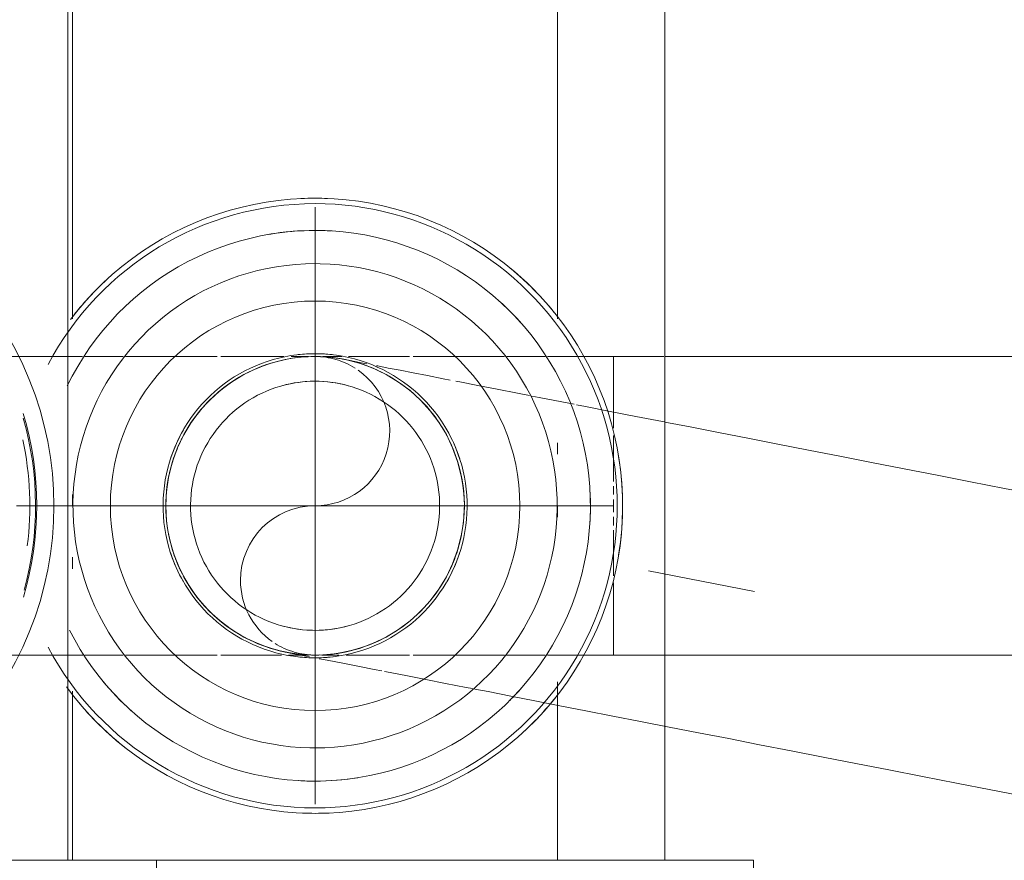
# Model space of a CAD drawing. Header units: millimetres. Extents: x -125 to 26481, y 4748 to 39818.
# Tile 71 of 104: x 18374 to 18426, y 36632 to 36677. Entities that reach past the tile are written whole.
import ezdxf

# ---------------------------------------------------------------- set-up
doc = ezdxf.new("R2010")
doc.units = ezdxf.units.MM
for name, pattern in [('ADSK_Осевая', [700, 500, -100, 0, -100]), ('ADSK_Скрыто', [300, 150, -150]), ('ADSK_Штриховая_ш3 п1_5', [225, 150, -75])]:
    doc.linetypes.add(name, pattern=pattern)
for name, color, linetype, lineweight in [('A-DETL-____-HDLN', 90, 'ADSK_Скрыто', 9), ('A-DETL-____-MBND', 5, 'ADSK_Штриховая_ш3 п1_5', 20), ('M-EQPM-____-OTLN', 50, 'Continuous', 20), ('P-PIPE-____-CNTR', 3, 'ADSK_Осевая', 20)]:
    doc.layers.add(name, color=color, linetype=linetype, lineweight=lineweight)

# ---------------------------------------------------------------- blocks, each defined once
blk = doc.blocks.new('ADSK_Коллектор с регулирующими клапанами и расходомерами - N4-1658406-В_Этаж 02_Отопление')
at = {"layer": 'M-EQPM-____-OTLN'}
for p, q in [((212, 91.5), (200, 91.5)), ((200, 91.5), (200, 85)), ((200, 86.75), (62, 86.75)), ((200, 59.5), (200, 85)), ((170.984, 81), (140.438, 81)), ((178.238, 81), (177.62, 81)), ((181.608, 81), (181, 81)), ((200, 81), (190.438, 81)), ((212, 59.5), (200, 59.5)), ((200, 59.5), (200, 53)), ((140.942, 55), (170.984, 55)), ((180.392, 55), (181, 55)), ((183.762, 55), (184.38, 55)), ((190.942, 55), (200, 55)), ((200, 54.75), (62, 54.75)), ((200, 18.5), (200, 53))]:
    blk.add_line(p, q, dxfattribs=at)
at = {"layer": 'M-EQPM-____-OTLN', "flags": 128}
for points in [[(197.483, 68), (197.47, 68.659), (197.43, 69.317), (197.364, 69.973), (197.272, 70.626), (197.154, 71.275), (197.011, 71.918), (196.841, 72.555), (196.646, 73.185), (196.426, 73.807), (196.182, 74.419), (195.913, 75.021), (195.62, 75.611), (195.304, 76.19), (194.965, 76.756), (194.604, 77.307), (194.221, 77.844), (193.817, 78.364), (193.392, 78.869), (192.947, 79.355), (192.484, 79.824), (192.002, 80.274), (191.502, 80.704), (190.986, 81.114), (190.453, 81.503), (189.906, 81.87), (189.344, 82.215), (188.769, 82.537), (188.181, 82.836), (187.582, 83.112), (186.973, 83.363), (186.354, 83.589), (185.726, 83.791), (185.091, 83.967), (184.449, 84.118), (183.802, 84.243), (183.15, 84.342), (182.495, 84.415), (181.837, 84.462), (181.178, 84.482), (180.519, 84.476), (179.86, 84.443), (179.204, 84.385), (178.55, 84.3), (177.9, 84.189), (177.255, 84.052), (176.616, 83.889), (175.984, 83.701), (175.36, 83.488), (174.746, 83.25), (174.141, 82.988), (173.547, 82.702), (172.965, 82.392), (172.396, 82.059), (171.84, 81.704), (171.3, 81.326), (170.775, 80.928), (170.266, 80.509), (169.774, 80.069), (169.301, 79.611), (168.846, 79.134), (168.41, 78.639), (167.995, 78.127), (167.6, 77.599), (167.227, 77.055), (166.876, 76.497), (166.547, 75.925), (166.242, 75.341), (165.96, 74.745), (165.703, 74.138), (165.469, 73.522), (165.261, 72.896), (165.078, 72.263), (164.92, 71.623), (164.788, 70.977), (164.682, 70.326), (164.602, 69.672), (164.548, 69.015), (164.521, 68.356), (164.517, 68)], [(195.756, 68), (195.744, 68.59), (195.709, 69.179), (195.65, 69.766), (195.567, 70.351), (195.462, 70.932), (195.333, 71.507), (195.181, 72.078), (195.007, 72.642), (194.81, 73.198), (194.591, 73.746), (194.35, 74.285), (194.088, 74.814), (193.805, 75.332), (193.502, 75.838), (193.178, 76.332), (192.835, 76.812), (192.474, 77.278), (192.093, 77.73), (191.695, 78.166), (191.28, 78.585), (190.849, 78.988), (190.402, 79.373), (189.939, 79.74), (189.463, 80.088), (188.973, 80.416), (188.47, 80.725), (187.955, 81.014), (187.429, 81.282), (186.893, 81.528), (186.347, 81.753), (185.793, 81.956), (185.231, 82.136), (184.662, 82.294), (184.087, 82.429), (183.508, 82.541), (182.924, 82.63), (182.338, 82.695), (181.749, 82.737), (181.159, 82.755), (180.569, 82.749), (179.98, 82.72), (179.392, 82.668), (178.807, 82.592), (178.225, 82.492), (177.647, 82.37), (177.076, 82.224), (176.51, 82.056), (175.951, 81.865), (175.401, 81.652), (174.859, 81.417), (174.328, 81.161), (173.807, 80.884), (173.297, 80.586), (172.8, 80.268), (172.316, 79.93), (171.846, 79.573), (171.391, 79.198), (170.951, 78.805), (170.527, 78.394), (170.119, 77.967), (169.729, 77.524), (169.358, 77.066), (169.004, 76.593), (168.67, 76.106), (168.356, 75.607), (168.062, 75.095), (167.789, 74.572), (167.536, 74.038), (167.306, 73.495), (167.097, 72.943), (166.91, 72.383), (166.746, 71.816), (166.605, 71.243), (166.487, 70.665), (166.392, 70.082), (166.32, 69.496), (166.272, 68.908), (166.248, 68.319), (166.244, 68)], [(193.978, 68), (193.968, 68.519), (193.937, 69.037), (193.885, 69.554), (193.813, 70.068), (193.72, 70.578), (193.606, 71.085), (193.473, 71.587), (193.32, 72.083), (193.146, 72.572), (192.954, 73.054), (192.742, 73.528), (192.512, 73.993), (192.263, 74.449), (191.996, 74.894), (191.711, 75.328), (191.41, 75.751), (191.092, 76.161), (190.757, 76.558), (190.407, 76.941), (190.042, 77.31), (189.663, 77.664), (189.269, 78.003), (188.863, 78.326), (188.443, 78.632), (188.012, 78.921), (187.57, 79.193), (187.117, 79.446), (186.654, 79.682), (186.183, 79.899), (185.703, 80.096), (185.215, 80.275), (184.721, 80.433), (184.221, 80.572), (183.716, 80.691), (183.206, 80.79), (182.693, 80.867), (182.177, 80.925), (181.659, 80.962), (181.14, 80.978), (180.621, 80.973), (180.103, 80.947), (179.586, 80.901), (179.071, 80.834), (178.559, 80.747), (178.051, 80.639), (177.548, 80.511), (177.051, 80.363), (176.559, 80.195), (176.075, 80.008), (175.599, 79.801), (175.132, 79.576), (174.673, 79.332), (174.225, 79.07), (173.788, 78.79), (173.362, 78.493), (172.949, 78.179), (172.548, 77.849), (172.161, 77.503), (171.788, 77.142), (171.43, 76.766), (171.087, 76.377), (170.76, 75.974), (170.449, 75.558), (170.155, 75.13), (169.879, 74.69), (169.62, 74.24), (169.38, 73.78), (169.158, 73.311), (168.955, 72.833), (168.772, 72.348), (168.607, 71.855), (168.463, 71.356), (168.339, 70.852), (168.235, 70.344), (168.152, 69.832), (168.089, 69.316), (168.046, 68.799), (168.025, 68.28), (168.022, 68)], [(189.15, 68), (189.143, 68.326), (189.124, 68.651), (189.091, 68.976), (189.046, 69.298), (188.988, 69.619), (188.916, 69.937), (188.833, 70.252), (188.736, 70.564), (188.628, 70.871), (188.507, 71.174), (188.374, 71.471), (188.229, 71.764), (188.073, 72.05), (187.905, 72.329), (187.726, 72.602), (187.537, 72.867), (187.337, 73.125), (187.127, 73.374), (186.907, 73.615), (186.678, 73.846), (186.44, 74.069), (186.193, 74.282), (185.937, 74.484), (185.674, 74.676), (185.403, 74.858), (185.126, 75.029), (184.841, 75.188), (184.551, 75.336), (184.255, 75.472), (183.953, 75.596), (183.647, 75.708), (183.337, 75.808), (183.023, 75.895), (182.705, 75.97), (182.385, 76.031), (182.063, 76.08), (181.739, 76.116), (181.414, 76.139), (181.088, 76.15), (180.762, 76.147), (180.436, 76.13), (180.112, 76.101), (179.788, 76.059), (179.467, 76.005), (179.148, 75.937), (178.832, 75.856), (178.52, 75.763), (178.211, 75.658), (177.907, 75.54), (177.608, 75.411), (177.315, 75.269), (177.027, 75.116), (176.746, 74.951), (176.471, 74.776), (176.204, 74.589), (175.944, 74.392), (175.692, 74.185), (175.449, 73.968), (175.215, 73.741), (174.99, 73.505), (174.775, 73.26), (174.57, 73.007), (174.374, 72.746), (174.19, 72.477), (174.016, 72.201), (173.854, 71.919), (173.703, 71.63), (173.564, 71.335), (173.436, 71.035), (173.321, 70.73), (173.218, 70.421), (173.127, 70.108), (173.049, 69.791), (172.984, 69.472), (172.932, 69.15), (172.892, 68.827), (172.865, 68.502), (172.852, 68.176), (172.85, 68)], [(187.676, 68), (187.671, 68.267), (187.655, 68.534), (187.628, 68.799), (187.591, 69.064), (187.543, 69.326), (187.485, 69.587), (187.416, 69.845), (187.337, 70.1), (187.248, 70.352), (187.149, 70.6), (187.04, 70.844), (186.922, 71.083), (186.794, 71.317), (186.656, 71.546), (186.51, 71.77), (186.355, 71.987), (186.191, 72.198), (186.019, 72.402), (185.839, 72.599), (185.651, 72.789), (185.456, 72.971), (185.254, 73.145), (185.044, 73.311), (184.829, 73.469), (184.607, 73.618), (184.38, 73.757), (184.147, 73.888), (183.909, 74.009), (183.666, 74.121), (183.419, 74.222), (183.168, 74.314), (182.914, 74.396), (182.657, 74.467), (182.397, 74.528), (182.135, 74.579), (181.871, 74.619), (181.605, 74.649), (181.339, 74.667), (181.072, 74.676), (180.805, 74.673), (180.538, 74.66), (180.272, 74.636), (180.008, 74.602), (179.744, 74.557), (179.483, 74.501), (179.224, 74.436), (178.968, 74.359), (178.716, 74.273), (178.467, 74.177), (178.222, 74.07), (177.981, 73.955), (177.746, 73.829), (177.515, 73.694), (177.29, 73.55), (177.071, 73.398), (176.858, 73.236), (176.652, 73.066), (176.453, 72.888), (176.261, 72.703), (176.077, 72.509), (175.901, 72.309), (175.733, 72.102), (175.573, 71.888), (175.422, 71.667), (175.279, 71.441), (175.146, 71.21), (175.023, 70.973), (174.909, 70.732), (174.804, 70.486), (174.71, 70.236), (174.625, 69.983), (174.551, 69.727), (174.487, 69.467), (174.434, 69.206), (174.391, 68.942), (174.358, 68.677), (174.337, 68.411), (174.326, 68.144), (174.324, 68)], [(164.517, 68), (164.53, 67.341), (164.57, 66.683), (164.636, 66.027), (164.728, 65.374), (164.846, 64.725), (164.989, 64.082), (165.159, 63.445), (165.354, 62.815), (165.574, 62.193), (165.818, 61.581), (166.087, 60.979), (166.38, 60.389), (166.696, 59.81), (167.035, 59.244), (167.396, 58.693), (167.779, 58.156), (168.183, 57.636), (168.608, 57.131), (169.053, 56.645), (169.516, 56.176), (169.998, 55.726), (170.498, 55.296), (171.014, 54.886)], [(166.244, 68), (166.256, 67.41), (166.291, 66.821), (166.35, 66.234), (166.433, 65.649), (166.538, 65.068), (166.667, 64.493), (166.819, 63.922), (166.993, 63.358), (167.19, 62.802), (167.409, 62.254), (167.65, 61.715), (167.912, 61.186), (168.195, 60.668), (168.498, 60.162), (168.822, 59.668), (169.165, 59.188), (169.526, 58.722), (169.907, 58.27), (170.305, 57.834), (170.72, 57.415), (171.151, 57.012), (171.598, 56.627), (172.061, 56.26), (172.537, 55.912), (173.027, 55.584), (173.53, 55.275), (174.045, 54.986), (174.571, 54.718)], [(168.022, 68), (168.032, 67.481), (168.063, 66.963), (168.115, 66.446), (168.187, 65.932), (168.28, 65.422), (168.394, 64.915), (168.527, 64.413), (168.68, 63.917), (168.854, 63.428), (169.046, 62.946), (169.258, 62.472), (169.488, 62.007), (169.737, 61.551), (170.004, 61.106), (170.289, 60.672), (170.59, 60.249), (170.908, 59.839), (171.243, 59.442), (171.593, 59.059), (171.958, 58.69), (172.337, 58.336), (172.731, 57.997), (173.137, 57.674), (173.557, 57.368), (173.988, 57.079), (174.43, 56.807), (174.883, 56.554), (175.346, 56.318), (175.817, 56.101), (176.297, 55.904), (176.785, 55.725), (177.279, 55.567), (177.779, 55.428), (178.284, 55.309), (178.794, 55.21), (179.307, 55.133), (179.823, 55.075), (180.341, 55.038), (180.86, 55.022), (181.379, 55.027), (181.897, 55.053), (182.414, 55.099), (182.929, 55.166), (183.441, 55.253), (183.949, 55.361), (184.452, 55.489), (184.949, 55.637), (185.441, 55.805), (185.925, 55.992), (186.401, 56.199), (186.868, 56.424), (187.327, 56.668), (187.775, 56.93), (188.212, 57.21), (188.638, 57.507), (189.051, 57.821), (189.452, 58.151), (189.839, 58.497), (190.212, 58.858), (190.57, 59.234), (190.913, 59.623), (191.24, 60.026), (191.551, 60.442), (191.845, 60.87), (192.121, 61.31), (192.38, 61.76), (192.62, 62.22), (192.842, 62.689), (193.045, 63.167), (193.228, 63.652), (193.393, 64.145), (193.537, 64.644), (193.661, 65.148), (193.765, 65.656), (193.848, 66.168), (193.911, 66.684), (193.954, 67.201), (193.975, 67.72), (193.978, 68)], [(172.85, 68), (172.857, 67.674), (172.876, 67.349), (172.909, 67.024), (172.954, 66.702), (173.012, 66.381), (173.084, 66.063), (173.167, 65.748), (173.264, 65.436), (173.372, 65.129), (173.493, 64.826), (173.626, 64.529), (173.771, 64.236), (173.927, 63.95), (174.095, 63.671), (174.274, 63.398), (174.463, 63.133), (174.663, 62.875), (174.873, 62.626), (175.093, 62.385), (175.322, 62.154), (175.56, 61.931), (175.807, 61.718), (176.063, 61.516), (176.326, 61.324), (176.597, 61.142), (176.874, 60.971), (177.159, 60.812), (177.449, 60.664), (177.745, 60.528), (178.047, 60.404), (178.353, 60.292), (178.663, 60.192), (178.977, 60.105), (179.295, 60.03), (179.615, 59.969), (179.937, 59.92), (180.261, 59.884), (180.586, 59.861), (180.912, 59.85), (181.238, 59.853), (181.564, 59.87), (181.888, 59.899), (182.212, 59.941), (182.533, 59.995), (182.852, 60.063), (183.168, 60.144), (183.48, 60.237), (183.789, 60.342), (184.093, 60.46), (184.392, 60.589), (184.685, 60.731), (184.973, 60.884), (185.254, 61.049), (185.529, 61.224), (185.796, 61.411), (186.056, 61.608), (186.308, 61.815), (186.551, 62.032), (186.785, 62.259), (187.01, 62.495), (187.225, 62.74), (187.43, 62.993), (187.626, 63.254), (187.81, 63.523), (187.984, 63.799), (188.146, 64.081), (188.297, 64.37), (188.436, 64.665), (188.564, 64.965), (188.679, 65.27), (188.782, 65.579), (188.873, 65.892), (188.951, 66.209), (189.016, 66.528), (189.068, 66.85), (189.108, 67.173), (189.135, 67.498), (189.148, 67.824), (189.15, 68)], [(174.324, 68), (174.329, 67.733), (174.345, 67.466), (174.372, 67.201), (174.409, 66.936), (174.457, 66.674), (174.515, 66.413), (174.584, 66.155), (174.663, 65.9), (174.752, 65.648), (174.851, 65.4), (174.96, 65.156), (175.078, 64.917), (175.206, 64.683), (175.344, 64.454), (175.49, 64.23), (175.645, 64.013), (175.809, 63.802), (175.981, 63.598), (176.161, 63.401), (176.349, 63.211), (176.544, 63.029), (176.746, 62.855), (176.956, 62.689), (177.171, 62.531), (177.393, 62.382), (177.62, 62.243), (177.853, 62.112), (178.091, 61.991), (178.334, 61.879), (178.581, 61.778), (178.832, 61.686), (179.086, 61.604), (179.343, 61.533), (179.603, 61.472), (179.865, 61.421), (180.129, 61.381), (180.395, 61.351), (180.661, 61.333), (180.928, 61.324), (181.195, 61.327), (181.462, 61.34), (181.728, 61.364), (181.992, 61.398), (182.256, 61.443), (182.517, 61.499), (182.776, 61.564), (183.032, 61.641), (183.284, 61.727), (183.533, 61.823), (183.778, 61.93), (184.019, 62.045), (184.254, 62.171), (184.485, 62.306), (184.71, 62.45), (184.929, 62.602), (185.142, 62.764), (185.348, 62.934), (185.547, 63.112), (185.739, 63.297), (185.923, 63.491), (186.099, 63.691), (186.267, 63.898), (186.427, 64.112), (186.578, 64.333), (186.721, 64.559), (186.854, 64.79), (186.977, 65.027), (187.091, 65.268), (187.196, 65.514), (187.29, 65.764), (187.375, 66.017), (187.449, 66.273), (187.513, 66.533), (187.566, 66.794), (187.609, 67.058), (187.642, 67.323), (187.663, 67.589), (187.674, 67.856), (187.676, 68)], [(187.672, 54.839), (188.193, 55.116), (188.703, 55.414), (189.2, 55.732), (189.684, 56.07), (190.154, 56.427), (190.609, 56.802), (191.049, 57.195), (191.473, 57.606), (191.881, 58.033), (192.271, 58.476), (192.642, 58.934), (192.996, 59.407), (193.33, 59.894), (193.644, 60.393), (193.938, 60.905), (194.211, 61.428), (194.464, 61.962), (194.694, 62.505), (194.903, 63.057), (195.09, 63.617), (195.254, 64.184), (195.395, 64.757), (195.513, 65.335), (195.608, 65.918), (195.68, 66.504), (195.728, 67.092), (195.752, 67.681), (195.756, 68)], [(190.7, 54.674), (191.225, 55.072), (191.734, 55.491), (192.226, 55.931), (192.699, 56.389), (193.154, 56.866), (193.59, 57.361), (194.005, 57.873), (194.4, 58.401), (194.773, 58.945), (195.124, 59.503), (195.453, 60.075), (195.758, 60.659), (196.04, 61.255), (196.297, 61.862), (196.531, 62.478), (196.739, 63.104), (196.922, 63.737), (197.08, 64.377), (197.212, 65.023), (197.318, 65.674), (197.398, 66.328), (197.452, 66.985), (197.479, 67.644), (197.483, 68)]]:
    blk.add_lwpolyline(points, dxfattribs=at)
at = {"layer": 'M-EQPM-____-OTLN'}
for centre, radius, start, end in [((181, 68), 16.483, 80.7583, 100.4701), ((181, 68), 16.192, 360, 180), ((181, 68), 14.757, 86.4164, 92.8479), ((181, 68), 14.757, 86.407, 92.8444), ((181, 68), 16.483, 129.0526, 142.0096), ((181, 68), 16.483, 42.7006, 52.2304), ((181, 68), 14.757, 129.4407, 138.1279), ((181, 68), 14.757, 129.4338, 138.1241), ((181, 68), 10.974, 0, 180), ((181, 68), 14.757, 45, 48.5734), ((181, 68), 14.757, 45, 48.569), ((181, 68), 8.15, 107.956, 120), ((181, 68), 8.15, 60, 71.6603), ((181, 68), 14.757, 360, 8.9173), ((181, 68), 14.757, 360, 8.9129), ((181, 68), 6.676, 164.5765, 180), ((181, 68), 6.676, 360, 15.4235), ((181, 68), 16.483, 177.6765, 180), ((181, 68), 14.757, 176.6203, 180), ((181, 68), 14.757, 176.6244, 180), ((181, 68), 8.15, 173.6012, 180), ((181, 68), 8.15, 360, 6.3955), ((181, 68), 16.483, 360, 2.6477), ((181, 68), 16.483, 180, 182.6477), ((181, 68), 16.192, 180, 242.0876), ((181, 68), 14.757, 180, 189.7004), ((181, 68), 14.757, 180, 189.6983), ((181, 68), 10.974, 180, 0), ((181, 68), 8.15, 180, 186.3955), ((181, 68), 6.676, 180, 195.4235), ((181, 68), 6.676, 344.5765, 360), ((181, 68), 16.192, 297.9124, 360), ((181, 68), 8.15, 353.6012, 360), ((181, 68), 14.757, 356.6244, 360), ((181, 68), 14.757, 356.6203, 360), ((181, 68), 16.483, 357.6765, 360), ((181, 68), 8.15, 240, 251.6603), ((181, 68), 8.15, 287.956, 300), ((181, 68), 14.757, 309.4338, 318.1241), ((181, 68), 14.757, 309.4407, 318.1279), ((181, 68), 16.483, 309.0526, 322.0096), ((181, 68), 16.483, 222.7006, 231.3307), ((181, 36), 18, 45, 135), ((181, 36), 17.084, 73.3382, 106.8084), ((181, 36), 17.018, 74.579, 106.0052), ((181, 36), 16.711, 82.6022, 102.1893)]:
    blk.add_arc(centre, radius, start, end, dxfattribs=at)
blk = doc.blocks.new('ADSK_СШПЭ Аксиальный_Поворот с фиксатором - Поворот трубы-V67-В_Этаж 02_Отопление')
at = {"layer": 'A-DETL-____-HDLN', "color": 1}
for p, q in [((34131.099, 36658.603), (34131.418, 36658.603)), ((34134.822, 36641.754), (34134.415, 36641.834)), ((34135.269, 36641.667), (34134.97, 36641.725)), ((34139.674, 36640.807), (34139.337, 36640.872)), ((34140.509, 36640.644), (34139.799, 36640.782))]:
    blk.add_line(p, q, dxfattribs=at)
at = {"layer": 'A-DETL-____-HDLN', "color": 1, "flags": 128}
for points in [[(34124.233, 36654.46), (34124.271, 36654.53), (34124.434, 36654.806), (34124.607, 36655.075), (34124.791, 36655.336), (34124.986, 36655.591), (34125.19, 36655.837), (34125.404, 36656.075), (34125.627, 36656.304), (34125.86, 36656.524), (34126.101, 36656.734), (34126.35, 36656.935), (34126.607, 36657.125), (34126.872, 36657.306), (34127.143, 36657.475), (34127.421, 36657.633), (34127.705, 36657.781), (34127.995, 36657.916), (34128.29, 36658.04), (34128.59, 36658.152), (34128.894, 36658.252), (34129.201, 36658.34), (34129.512, 36658.416), (34129.826, 36658.478), (34130.142, 36658.529), (34130.46, 36658.566), (34130.779, 36658.591), (34130.865, 36658.595)], [(34131.619, 36658.594), (34131.738, 36658.589), (34132.057, 36658.563), (34132.375, 36658.524), (34132.69, 36658.472), (34132.775, 36658.456)], [(34132.775, 36658.456), (34132.813, 36658.449), (34132.926, 36658.427), (34133.114, 36658.39), (34133.377, 36658.339), (34133.714, 36658.273), (34134.016, 36658.214)], [(34134.535, 36658.113), (34134.61, 36658.098), (34135.167, 36657.989), (34135.795, 36657.867), (34136.494, 36657.73), (34137.262, 36657.58), (34138.099, 36657.417), (34138.482, 36657.342)], [(34138.782, 36657.283), (34139.002, 36657.24), (34139.971, 36657.051), (34141.004, 36656.849), (34142.099, 36656.635), (34142.742, 36656.51)], [(34142.865, 36656.486), (34143.254, 36656.41), (34144.468, 36656.173), (34145.127, 36656.044)], [(34145.244, 36656.021), (34145.738, 36655.925), (34147.063, 36655.666), (34148.441, 36655.397), (34149.869, 36655.118), (34149.96, 36655.1)], [(34123.39, 36652.138), (34123.458, 36652.451), (34123.538, 36652.761), (34123.63, 36653.067), (34123.735, 36653.37), (34123.851, 36653.668), (34123.98, 36653.961), (34124.12, 36654.248)], [(34124.134, 36646.937), (34124.066, 36647.068), (34123.93, 36647.358), (34123.806, 36647.653), (34123.694, 36647.953), (34123.594, 36648.257), (34123.506, 36648.564), (34123.431, 36648.875), (34123.368, 36649.189), (34123.318, 36649.505), (34123.28, 36649.823), (34123.255, 36650.142), (34123.243, 36650.461), (34123.244, 36650.781), (34123.257, 36651.101), (34123.283, 36651.42), (34123.322, 36651.738), (34123.374, 36652.053), (34123.39, 36652.138)], [(34129.708, 36642.753), (34129.396, 36642.821), (34129.086, 36642.901), (34128.779, 36642.993), (34128.477, 36643.098), (34128.179, 36643.214), (34127.886, 36643.343), (34127.598, 36643.483), (34127.316, 36643.634), (34127.041, 36643.797), (34126.772, 36643.97), (34126.51, 36644.154), (34126.256, 36644.348), (34126.01, 36644.553), (34125.772, 36644.767), (34125.543, 36644.99), (34125.323, 36645.223), (34125.112, 36645.464), (34124.912, 36645.713), (34124.721, 36645.97), (34124.541, 36646.235), (34124.372, 36646.506), (34124.213, 36646.784)], [(34130.946, 36642.511), (34130.751, 36642.549), (34130.394, 36642.619), (34130.111, 36642.674), (34129.902, 36642.715), (34129.769, 36642.741), (34129.711, 36642.753), (34129.708, 36642.753)], [(34134.415, 36641.834), (34133.628, 36641.988), (34132.91, 36642.128), (34132.262, 36642.254), (34131.686, 36642.367), (34131.467, 36642.41)], [(34139.337, 36640.872), (34138.226, 36641.089), (34137.177, 36641.294), (34136.19, 36641.487), (34135.269, 36641.667)], [(34150.218, 36638.747), (34148.684, 36639.047), (34147.196, 36639.338), (34145.755, 36639.619), (34144.363, 36639.891), (34143.024, 36640.152), (34141.738, 36640.404), (34140.509, 36640.644)]]:
    blk.add_lwpolyline(points, dxfattribs=at)
at = {"layer": 'A-DETL-____-HDLN', "color": 1}
for start, end in [(93.9486, 138.9486), (92.9157, 93.9486), (87.9467, 91.6263), (78.9486, 86.3467), (48.9486, 78.9486), (27.9467, 46.407), (138.9486, 151.6263), (153.9486, 168.9486), (152.9157, 153.9486), (348.9486, 26.3467), (168.9486, 198.9486), (332.9157, 348.9486), (198.9486, 206.3467), (207.9467, 213.9486), (272.9157, 331.6263), (213.9486, 266.3467), (267.9467, 271.6263)]:
    blk.add_arc((34131.242, 36650.605), 8, start, end, dxfattribs=at)
at = {"layer": 'A-DETL-____-MBND', "color": 10, "flags": 128}
for points in [[(34149.992, 36655.094), (34151.345, 36654.829), (34152.867, 36654.532), (34154.432, 36654.227), (34156.037, 36653.913), (34157.681, 36653.592), (34159.36, 36653.264), (34161.072, 36652.93), (34162.815, 36652.589), (34164.584, 36652.244), (34166.378, 36651.893), (34168.194, 36651.539), (34170.028, 36651.18), (34171.878, 36650.819), (34173.741, 36650.455), (34175.614, 36650.09), (34177.493, 36649.722), (34179.377, 36649.355), (34179.885, 36649.255)], [(34176.818, 36633.552), (34174.934, 36633.92), (34173.053, 36634.287), (34171.179, 36634.653), (34169.313, 36635.018), (34167.459, 36635.38), (34165.62, 36635.739), (34163.799, 36636.095), (34161.999, 36636.446), (34160.223, 36636.793), (34158.473, 36637.135), (34156.752, 36637.471), (34155.064, 36637.801), (34153.41, 36638.124), (34151.794, 36638.439), (34150.218, 36638.747)]]:
    blk.add_lwpolyline(points, dxfattribs=at)
blk = doc.blocks.new('ADSK_СШПЭ Аксиальный_Поворот с фиксатором - Поворот трубы-V73-В_Этаж 02_Отопление')
at = {"layer": 'A-DETL-____-HDLN', "color": 5}
for p, q in [((34129.959, 36658.605), (34130.882, 36658.605)), ((34131.081, 36658.605), (34131.403, 36658.605)), ((34131.651, 36658.605), (34132.668, 36658.605)), ((34147.241, 36654.772), (34147.241, 36658.605)), ((34147.241, 36652.675), (34147.241, 36654.369)), ((34147.241, 36651.912), (34147.241, 36652.675)), ((34147.241, 36651.206), (34147.241, 36651.652)), ((34147.241, 36650.605), (34147.241, 36650.944)), ((34147.241, 36650.266), (34147.241, 36650.605)), ((34147.241, 36649.557), (34147.241, 36650.004)), ((34147.241, 36648.534), (34147.241, 36649.298)), ((34147.241, 36646.853), (34147.241, 36648.534)), ((34147.241, 36642.605), (34147.241, 36646.466)), ((34118.788, 36642.605), (34118.575, 36642.605)), ((34120.138, 36642.605), (34118.905, 36642.605)), ((34120.962, 36642.605), (34120.138, 36642.605)), ((34121.744, 36642.605), (34121.086, 36642.605)), ((34125.991, 36642.605), (34125.075, 36642.605)), ((34126.796, 36642.605), (34126.19, 36642.605)), ((34128.549, 36642.605), (34126.796, 36642.605)), ((34129.445, 36642.605), (34128.549, 36642.605)), ((34130.332, 36642.605), (34129.816, 36642.605)), ((34130.883, 36642.605), (34130.332, 36642.605)), ((34131.402, 36642.605), (34131.082, 36642.605)), ((34132.142, 36642.605), (34131.6, 36642.605)), ((34132.523, 36642.605), (34132.142, 36642.605)), ((34133.976, 36642.605), (34132.908, 36642.605)), ((34135.831, 36642.605), (34133.976, 36642.605)), ((34136.294, 36642.605), (34135.831, 36642.605)), ((34137.705, 36642.605), (34136.492, 36642.605)), ((34143.405, 36642.605), (34141.495, 36642.605)), ((34143.58, 36642.605), (34143.405, 36642.605)), ((34145.321, 36642.605), (34143.699, 36642.605)), ((34147.241, 36642.605), (34145.321, 36642.605))]:
    blk.add_line(p, q, dxfattribs=at)
at = {"layer": 'A-DETL-____-HDLN', "color": 5, "flags": 128}
for points in [[(34099.241, 36658.605), (34099.279, 36658.605), (34099.394, 36658.605), (34099.586, 36658.605), (34099.854, 36658.605), (34100.198, 36658.605), (34100.617, 36658.605), (34101.11, 36658.605), (34101.678, 36658.605), (34102.318, 36658.605), (34103.03, 36658.605), (34103.813, 36658.605), (34104.665, 36658.605), (34105.586, 36658.605), (34106.573, 36658.605), (34107.625, 36658.605), (34108.74, 36658.605), (34109.917, 36658.605), (34111.154, 36658.605), (34112.449, 36658.605), (34113.799, 36658.605), (34115.203, 36658.605), (34116.658, 36658.605), (34118.161, 36658.605), (34118.784, 36658.605)], [(34118.903, 36658.605), (34119.712, 36658.605), (34120.962, 36658.605)], [(34121.088, 36658.605), (34121.306, 36658.605), (34122.942, 36658.605), (34124.617, 36658.605), (34125.99, 36658.605)], [(34126.189, 36658.605), (34126.328, 36658.605), (34128.073, 36658.605), (34129.575, 36658.605)], [(34133.041, 36658.605), (34133.479, 36658.605), (34135.328, 36658.605), (34136.295, 36658.605)], [(34136.493, 36658.605), (34137.197, 36658.605), (34139.082, 36658.605), (34140.981, 36658.605), (34141.398, 36658.605)], [(34141.522, 36658.605), (34142.889, 36658.605), (34143.578, 36658.605)], [(34143.696, 36658.605), (34144.804, 36658.605), (34146.723, 36658.605), (34147.241, 36658.605)], [(34118.575, 36642.605), (34117.059, 36642.605), (34115.59, 36642.605), (34114.173, 36642.605), (34112.808, 36642.605), (34111.498, 36642.605), (34110.245, 36642.605), (34109.052, 36642.605), (34107.92, 36642.605), (34106.85, 36642.605), (34105.845, 36642.605), (34104.907, 36642.605), (34104.036, 36642.605), (34103.234, 36642.605), (34102.503, 36642.605), (34101.843, 36642.605), (34101.256, 36642.605), (34100.743, 36642.605), (34100.303, 36642.605), (34099.939, 36642.605), (34099.651, 36642.605), (34099.439, 36642.605), (34099.303, 36642.605), (34099.244, 36642.605), (34099.241, 36642.605)], [(34125.075, 36642.605), (34123.391, 36642.605), (34121.744, 36642.605)], [(34141.395, 36642.605), (34139.594, 36642.605), (34137.705, 36642.605)]]:
    blk.add_lwpolyline(points, dxfattribs=at)

msp = doc.modelspace()

# ---------------------------------------------------------------- linework, layer by layer
at = {"layer": 'A-DETL-____-HDLN', "color": 5}
for p, q in [((18408.237, 36658.605), (18405.537, 36658.605)), ((18405.537, 36658.605), (18405.537, 36654.768)), ((18405.537, 36654.365), (18405.537, 36651.909)), ((18405.537, 36651.65), (18405.537, 36651.203)), ((18405.537, 36650.941), (18405.537, 36650.268)), ((18405.537, 36650.006), (18405.537, 36649.559)), ((18405.537, 36649.3), (18405.537, 36646.857)), ((18405.537, 36646.467), (18405.537, 36642.605)), ((18405.537, 36642.605), (18436.357, 36642.605))]:
    msp.add_line(p, q, dxfattribs=at)
at = {"layer": 'A-DETL-____-HDLN', "color": 1}
for centre, radius, start, end in [((18389.537, 36650.605), 8, 0, 180), ((18389.537, 36654.605), 4, 57.5114, 90), ((18389.537, 36654.605), 4, 270, 54.8648), ((18389.537, 36650.605), 8, 180, 0), ((18389.537, 36646.605), 4, 90, 180), ((18389.537, 36646.605), 4, 180, 234.8648), ((18389.537, 36646.605), 4, 237.5114, 270)]:
    msp.add_arc(centre, radius, start, end, dxfattribs=at)
at = {"layer": 'A-DETL-____-MBND', "color": 170}
msp.add_line((19108.534, 36658.605), (18408.287, 36658.605), dxfattribs=at)
at = {"layer": 'A-DETL-____-MBND', "color": 10}
msp.add_line((18407.41, 36647.114), (18413.092, 36646.004), dxfattribs=at)
at = {"layer": 'P-PIPE-____-CNTR', "color": 10}
for p, q in [((18389.537, 36634.605), (18389.537, 36666.605)), ((18373.537, 36650.605), (18405.537, 36650.605))]:
    msp.add_line(p, q, dxfattribs=at)

# ---------------------------------------------------------------- block references
at = {"layer": 'A-DETL-____-HDLN', "rotation": 270.0000468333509}
msp.add_blockref('ADSK_Коллектор с регулирующими клапанами и расходомерами - N4-1658406-В_Этаж 02_Отопление', (18321.537, 36831.605), dxfattribs=at)
at = {"layer": 'A-DETL-____-HDLN', "color": 5}
msp.add_blockref('ADSK_СШПЭ Аксиальный_Поворот с фиксатором - Поворот трубы-V73-В_Этаж 02_Отопление', (-15741.705, 0), dxfattribs=at)
at = {"layer": 'A-DETL-____-HDLN', "color": 1}
msp.add_blockref('ADSK_СШПЭ Аксиальный_Поворот с фиксатором - Поворот трубы-V67-В_Этаж 02_Отопление', (-15741.705, 0), dxfattribs=at)

doc.saveas('drawing.dxf')
